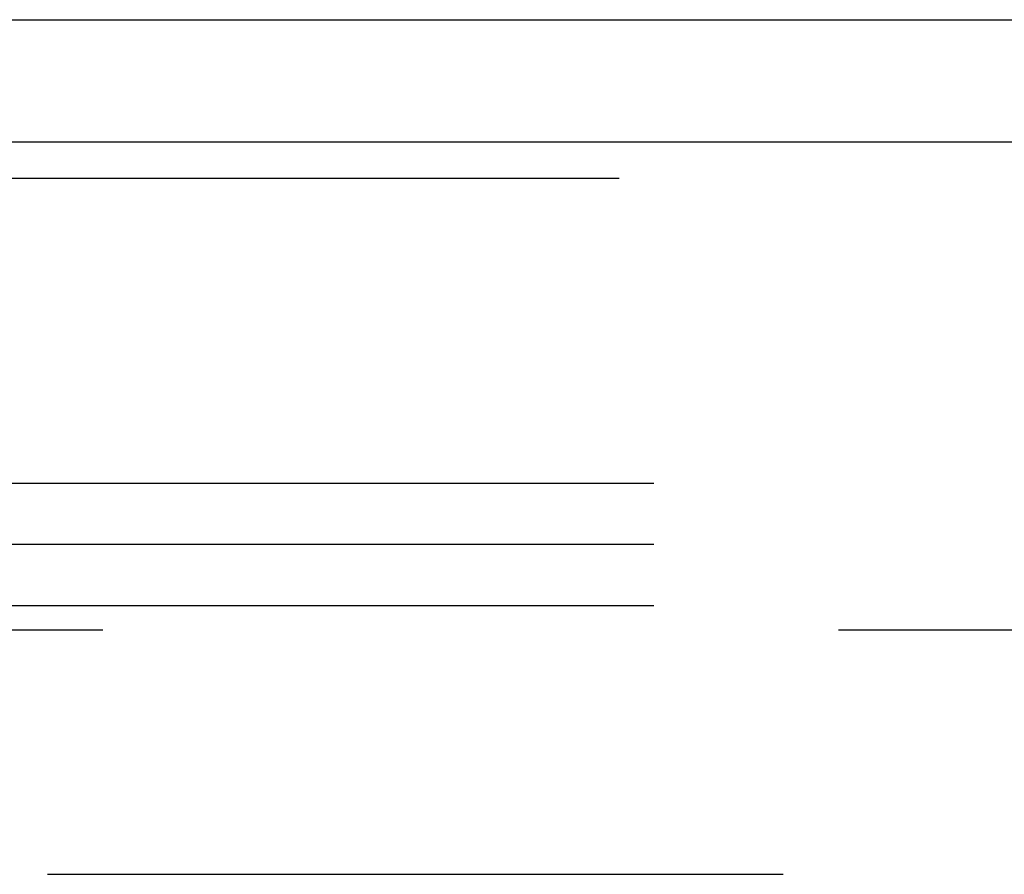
# Model space of a CAD drawing. Header units: inches. Extents: x 0 to 274, y 0 to 177.
# Tile 105 of 138: x 126.5 to 128.51, y 123.45 to 125.2. Entities that reach past the tile are written whole.
import ezdxf

# ---------------------------------------------------------------- set-up
doc = ezdxf.new("R2010")
doc.units = ezdxf.units.IN
doc.header["$LTSCALE"] = 15.069778
doc.header["$MEASUREMENT"] = 0
doc.linetypes.add('HIDDEN', pattern=[0.2, 0.1, -0.1])
doc.layers.get('0').update_dxf_attribs({"linetype": 'CONTINUOUS'})
for name, color, linetype in [('DEFAULT_2', 8, 'HIDDEN'), ('EXD_ENCLOSURE_DOOR_ASSEMBLY', 7, 'CONTINUOUS'), ('SUBPANEL', 7, 'CONTINUOUS')]:
    doc.layers.add(name, color=color, linetype=linetype)

msp = doc.modelspace()

# ---------------------------------------------------------------- linework, layer by layer
at = {"color": 3, "linetype": 'Continuous'}
msp.add_line((116.1797, 125.1963), (131.0297, 125.1963), dxfattribs=at)
at = {"layer": 'DEFAULT_2', "color": 8, "linetype": 'HIDDEN'}
for p, q in [((130.8087, 124.2463), (108.8087, 124.2463)), ((130.8087, 124.1213), (108.8087, 124.1213)), ((130.8087, 123.9963), (108.8087, 123.9963)), ((129.6797, 123.9463), (118.7797, 123.9463))]:
    msp.add_line(p, q, dxfattribs=at)
at = {"layer": 'EXD_ENCLOSURE_DOOR_ASSEMBLY', "color": 3, "linetype": 'Continuous'}
msp.add_line((118.3134, 124.9463), (130.7374, 124.9463), dxfattribs=at)
at = {"layer": 'EXD_ENCLOSURE_DOOR_ASSEMBLY', "color": 8, "linetype": 'HIDDEN'}
msp.add_line((130.7374, 124.8713), (118.3134, 124.8713), dxfattribs=at)
at = {"layer": 'SUBPANEL', "color": 8, "linetype": 'HIDDEN'}
msp.add_line((117.5107, 123.4463), (129.6987, 123.4463), dxfattribs=at)

doc.saveas('drawing.dxf')
